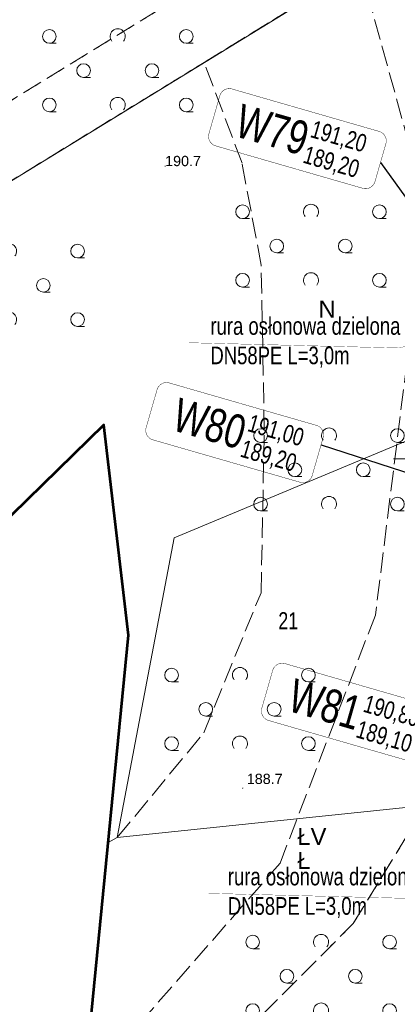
# Model space of a CAD drawing. Header units: metres. Extents: x 7482748 to 7484637, y 5684406 to 5687014.
# Tile 5 of 180: x 7482953 to 7482980, y 5684573 to 5684645. Entities that reach past the tile are written whole.
import ezdxf
from ezdxf.lldxf.tags import DXFTag

# ---------------------------------------------------------------- set-up
doc = ezdxf.new("R2010")
doc.units = ezdxf.units.M
doc.header["$MEASUREMENT"] = 0
doc.linetypes.add('l217_500', pattern=[2, 1.5, -0.5])
doc.linetypes.add('l218_500', pattern=[1, 0.5, -0.5])
for name, color, linetype, lineweight in [('.domiar', 250, 'Continuous', 9), ('_Dzialki', 7, 'Continuous', 0), ('_Dzialki_opis', 7, 'Continuous', 0), ('_Kontury', 7, 'Continuous', 0), ('_Kontury_opis', 7, 'Continuous', 0), ('_Uzytki', 7, 'Continuous', 0), ('_Uzytki_opis', 7, 'Continuous', 0), ('_Zakres2', 7, 'Continuous', 0), ('PTTL04_P', 7, 'Continuous', 13), ('RTPW01_P', 7, 'Continuous', 0)]:
    doc.layers.add(name, color=color, linetype=linetype, lineweight=lineweight)
doc.layers.add('IS_Opisy_działek_Net', color=7, linetype='SOLID', true_color=0x000000)
doc.layers.add('IS_Węzeł_sieci_kanalizacyjnej_-_opisy', color=7, linetype='Continuous')
doc.layers.add('RTPW01_G', color=7, linetype='Continuous', lineweight=13, transparency=0.25)
doc.styles.get("Standard").update_dxf_attribs({"font": 'simplex.shx', "width": 0.75})
doc.styles.add('STYL_ARIAL', font='simplex.shx', dxfattribs={"width": 0.75, "oblique": 0.1})
doc.styles.add('Style-Arial', font='arial.ttf')
tags = doc.linetypes.add('SOLID', pattern=[10, 10, 0]).pattern_tags.tags
tags[6:7] = [DXFTag(74, 4), DXFTag(75, 0), DXFTag(340, '0'), DXFTag(46, 0.0), DXFTag(50, 0.0), DXFTag(44, 0.0), DXFTag(45, 0.0)]
tags[4:5] = [DXFTag(74, 4), DXFTag(75, 0), DXFTag(340, '0'), DXFTag(46, 0.0), DXFTag(50, 0.0), DXFTag(44, 0.0), DXFTag(45, 0.0)]

# ---------------------------------------------------------------- blocks, each defined once
blk = doc.blocks.new('RTPW01')
at = {"layer": 'RTPW01_P', "linetype": 'Continuous', "lineweight": 0}
h = blk.add_hatch(color=256, dxfattribs=at)
edge = h.paths.add_edge_path()
edge.add_arc((0, 0), 0.045, 0, 360)
blk = doc.blocks.new('PTTL04_1')
at = {"layer": 'PTTL04_P', "linetype": 'Continuous', "lineweight": 13}
for p, q in [((-5, 2), (-4.5, 2)), ((5, 2), (5.5, 2)), ((-2.5, -0.5), (-2, -0.5)), ((2.5, -0.5), (3, -0.5)), ((-5, -3), (-4.5, -3)), ((5, -3), (5.5, -3))]:
    blk.add_line(p, q, dxfattribs=at)
for centre in [(-5, 2.5), (5, 2.5), (-2.5, 0), (2.5, 0), (-5, -2.5), (5, -2.5)]:
    blk.add_circle(centre, 0.5, dxfattribs=at)
for centre in [(0, 2.5), (0, -2.5)]:
    blk.add_arc(centre, 0.55, 320.48, 219.52, dxfattribs=at)

msp = doc.modelspace()

# ---------------------------------------------------------------- linework, layer by layer
at = {"layer": '.domiar', "linetype": 'Continuous'}
msp.add_lwpolyline([(7482980.19382, 5684612.78561), (7482985.02124, 5684612.78561)], dxfattribs=at)
at = {"layer": '_Dzialki', "color": 96, "linetype": 'Continuous', "true_color": 0x008000, "flags": 128}
for points in [[(7482902.95, 5684602.88), (7482987.27, 5684654.54)], [(7482964.17, 5684607.03), (7482988.15, 5684617.02)], [(7482960, 5684585.15), (7482964.17, 5684607.03)], [(7482986.69, 5684587.94), (7482960, 5684585.15)]]:
    msp.add_lwpolyline(points, dxfattribs=at)
at = {"layer": '_Kontury', "color": 96, "linetype": 'l217_500', "true_color": 0x008000, "flags": 128}
for points in [[(7482934.39, 5684628), (7482986.69, 5684660.04)], [(7482966.36, 5684641.72), (7482977.74, 5684648.7)], [(7482977.74, 5684648.7), (7482981.2, 5684636.22)], [(7482966.36, 5684641.72), (7482945.35, 5684628.85)], [(7482969.12, 5684634.36), (7482966.36, 5684641.72)], [(7482970.52, 5684626.93), (7482969.12, 5684634.36)], [(7482970.75, 5684614.86), (7482970.52, 5684626.93)], [(7482981.42, 5684621.83), (7482978.87, 5684601.39)], [(7482970.51, 5684603.02), (7482970.75, 5684614.86)], [(7482966.33, 5684592.8), (7482970.51, 5684603.02)], [(7482978.87, 5684601.39), (7482971.9, 5684583.29)], [(7482960, 5684585.15), (7482966.33, 5684592.8)], [(7482977.25, 5684578.87), (7482982.53, 5684587.5)], [(7482959.35, 5684584.8), (7482960, 5684585.15)], [(7482971.9, 5684583.29), (7482961.93, 5684571.91)], [(7482962.16, 5684563.78), (7482977.25, 5684578.87)]]:
    msp.add_lwpolyline(points, dxfattribs=at)
at = {"layer": '_Uzytki', "color": 96, "linetype": 'l218_500', "true_color": 0x008000, "flags": 128}
for points in [[(7482934.39, 5684628), (7482986.69, 5684660.04)], [(7482977.74, 5684648.7), (7482966.36, 5684641.72)], [(7482945.35, 5684628.85), (7482966.36, 5684641.72)], [(7482977.25, 5684578.87), (7482982.53, 5684587.5)], [(7482960, 5684585.15), (7482959.35, 5684584.8)], [(7482962.16, 5684563.78), (7482977.25, 5684578.87)]]:
    msp.add_lwpolyline(points, dxfattribs=at)
at = {"layer": '_Zakres2', "color": 250, "linetype": 'Continuous', "lineweight": 53, "flags": 128}
msp.add_lwpolyline([(7482946.61, 5684510.61), (7482960.47, 5684555.94), (7482958.26, 5684563.34), (7482958.01, 5684571.07), (7482960.82, 5684599.91), (7482959.03, 5684615.27), (7482945.52, 5684602.12), (7482938.42, 5684597), (7482931.15, 5684594.35), (7482923.46, 5684593.64), (7482915.83, 5684594.93), (7482908.79, 5684598.12), (7482902.8, 5684603), (7482898.26, 5684609.25), (7482895.46, 5684616.46), (7482893.49, 5684625.26), (7482892.51, 5684635.03), (7482894.46, 5684643.03), (7482897, 5684648.11), (7482900.91, 5684651.82), (7482903.25, 5684653.19), (7482913.6, 5684656.9), (7482947.55, 5684688.39), (7482931.21, 5684738.55)], dxfattribs=at)
at = {"layer": 'IS_Opisy_działek_Net', "linetype": 'Continuous', "ltscale": 0.01, "const_width": 0.02}
for points in [[(7482988.8427, 5684622.73917), (7482980.55377, 5684620.87842), (7482965.25493, 5684621.26229)], [(7482988.03505, 5684588.88157), (7482981.82703, 5684580.70025), (7482966.52819, 5684581.08412)]]:
    msp.add_lwpolyline(points, dxfattribs=at)
at = {"layer": 'IS_Węzeł_sieci_kanalizacyjnej_-_opisy', "color": 18, "linetype": 'SOLID', "ltscale": 0.01, "true_color": 0x000000, "const_width": 0.03}
for points in [[(7482967.19474, 5684635.62741), (7482977.94795, 5684632.53149, 0.414214), (7482978.83904, 5684633.02419), (7482979.63585, 5684635.79177, 0.414214), (7482979.14315, 5684636.68287), (7482968.38995, 5684639.77878, 0.414214), (7482967.49885, 5684639.28609), (7482966.70205, 5684636.51851, 0.414214), (7482967.19474, 5684635.62741)], [(7482962.60715, 5684614.17731), (7482973.36035, 5684611.08139, 0.414214), (7482974.25145, 5684611.57409), (7482975.04825, 5684614.34167, 0.414214), (7482974.55556, 5684615.23277), (7482963.80236, 5684618.32868, 0.414214), (7482962.91126, 5684617.83599), (7482962.11445, 5684615.06841, 0.414214), (7482962.60715, 5684614.17731)], [(7482971.05991, 5684593.69672), (7482981.81312, 5684590.6008, 0.414214), (7482982.70421, 5684591.0935), (7482983.50102, 5684593.86108, 0.414214), (7482983.00832, 5684594.75217), (7482972.25512, 5684597.84809, 0.414214), (7482971.36402, 5684597.3554), (7482970.56722, 5684594.58782, 0.414214), (7482971.05991, 5684593.69672)]]:
    msp.add_lwpolyline(points, format="xyb", dxfattribs=at)
at = {"layer": 'IS_Węzeł_sieci_kanalizacyjnej_-_opisy', "color": 18, "linetype": 'SOLID', "ltscale": 0.01, "true_color": 0x000000}
for points in [[(7482979.23744, 5684634.40798), (7482990.39211, 5684618.96566)], [(7482974.89674, 5684613.8154), (7482986.78735, 5684609.97809)]]:
    msp.add_lwpolyline(points, dxfattribs=at)

# ---------------------------------------------------------------- block references
at = {"layer": 'PTTL04_P', "linetype": 'Continuous', "lineweight": 13}
for p in [(7482960.04, 5684641.12), (7482974.16, 5684628.32), (7482952.1, 5684625.45), (7482975.48, 5684611.99), (7482968.97, 5684594.51), (7482974.9, 5684575.03)]:
    msp.add_blockref('PTTL04_1', p, dxfattribs=at)
at = {"layer": 'RTPW01_P', "linetype": 'Continuous', "lineweight": 0}
for p in [(7482963.5, 5684634.15), (7482969.17, 5684588.76)]:
    msp.add_blockref('RTPW01', p, dxfattribs=at)

# ---------------------------------------------------------------- texts
at = {"layer": '_Dzialki_opis', "color": 96, "true_color": 0x008000, "insert": (7482971.77, 5684600.35), "char_height": 1.25, "attachment_point": 7, "line_spacing_factor": 0.6, "style": 'STYL_ARIAL'}
msp.add_mtext('\\fArial|b0|i0|c238238|p39;21', dxfattribs=at)
at = {"layer": '_Kontury_opis', "color": 96, "linetype": 'Continuous', "lineweight": 13, "true_color": 0x008000, "style": 'Style-Arial'}
msp.add_text('ŁV', height=1.25, dxfattribs=at).set_placement((7482973.16, 5684584.61))
at = {"layer": '_Uzytki_opis', "color": 96, "linetype": 'Continuous', "lineweight": 13, "true_color": 0x008000, "style": 'Style-Arial'}
for s, p in [('N', (7482974.71, 5684623.09)), ('Ł', (7482973.16, 5684582.86))]:
    msp.add_text(s, height=1.25, dxfattribs=at).set_placement(p)
at = {"layer": 'IS_Opisy_działek_Net', "linetype": 'Continuous', "ltscale": 0.01, "char_height": 1.2888, "attachment_point": 7}
for insert in [(7482966.8117, 5684619.45417), (7482968.08496, 5684579.27599)]:
    msp.add_mtext('{\\fArial|b0|i0|c238|p34;rura osłonowa dzielona\\PDN58PE L=3,0m}', dxfattribs=dict(at, insert=insert))
at = {"layer": 'IS_Węzeł_sieci_kanalizacyjnej_-_opisy', "color": 18, "linetype": 'SOLID', "ltscale": 0.01, "true_color": 0x000000, "rotation": 343.9385491}
for s, insert, char_height, attachment_point in [('\\fArial|b0|i0;W79', (7482973.52374, 5684634.87543), 2.448, 9), ('\\fArial|b0|i0;191,20', (7482973.96711, 5684636.05396), 1.2888, 7), ('\\fArial|b0|i0;189,20', (7482973.85357, 5684635.65958), 1.2888, 1), ('\\fArial|b0|i0;W80', (7482968.93615, 5684613.42533), 2.448, 9), ('\\fArial|b0|i0;191,00', (7482969.37952, 5684614.60386), 1.2888, 7), ('\\fArial|b0|i0;189,20', (7482969.26597, 5684614.20948), 1.2888, 1), ('\\fArial|b0|i0;W81', (7482977.38891, 5684592.94473), 2.448, 9), ('\\fArial|b0|i0;190,80', (7482977.83228, 5684594.12327), 1.2888, 7), ('\\fArial|b0|i0;189,10', (7482977.71874, 5684593.72889), 1.2888, 1)]:
    msp.add_mtext(s, dxfattribs=dict(at, insert=insert, char_height=char_height, attachment_point=attachment_point))
at = {"layer": 'RTPW01_G', "linetype": 'Continuous', "lineweight": 13, "style": 'Style-Arial'}
for s, p in [('190.7', (7482963.5, 5684634.15)), ('188.7', (7482969.47, 5684589.06))]:
    msp.add_text(s, height=0.75, dxfattribs=at).set_placement(p)

doc.saveas('drawing.dxf')
